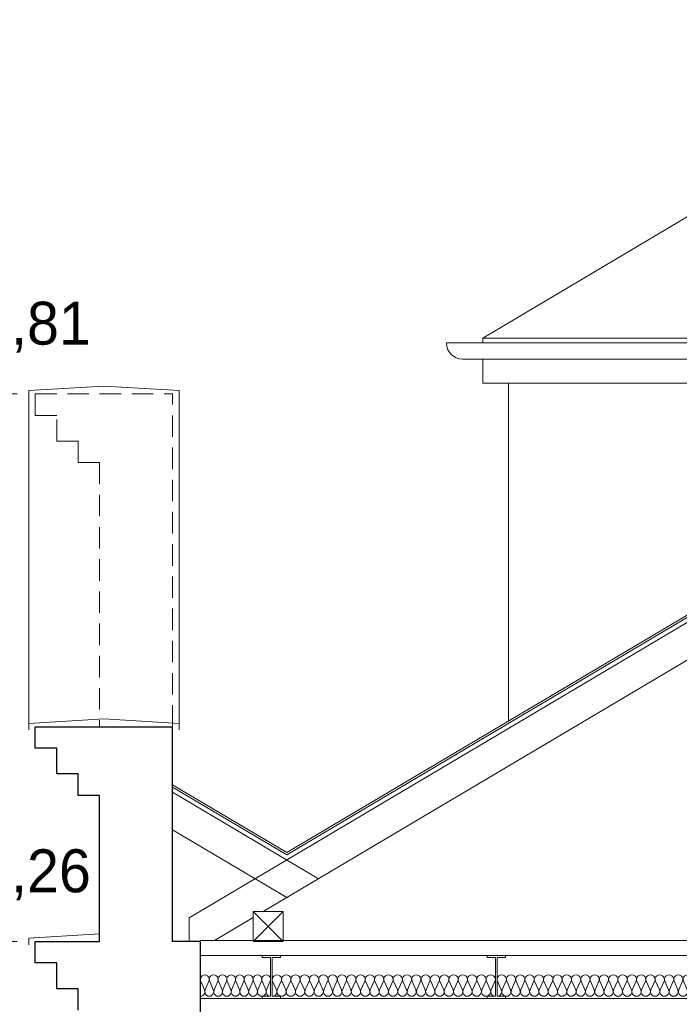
# Model space of a CAD drawing. Extents: x -394022 to -71759, y -12022 to 18278.
# Tile 52 of 91: x -189266 to -186194, y 7516 to 12101. Entities that reach past the tile are written whole.
import ezdxf

# ---------------------------------------------------------------- set-up
doc = ezdxf.new("R2010")
doc.units = 0
doc.header["$MEASUREMENT"] = 0
doc.linetypes.add('Krawędzie ukryte', pattern=[150, 100, -50])
doc.layers.add('Arch wymiary', color=7, linetype='Continuous')
doc.layers.add('INWENT STROPY', color=7, linetype='Continuous')
for name, color, linetype, lineweight in [('Arch wymiary_Nr_Pióra__21', 7, 'Continuous', 13), ('INWENT DACH_Nr_Pióra__5', 7, 'Continuous', 13), ('INWENT ODWODNIENIE_Nr_Pióra__5', 7, 'Continuous', 13), ('INWENT STROPY_Nr_Pióra__21', 7, 'Continuous', 13), ('INWENT.ŚCIANY_Nr_Pióra__1', 7, 'Continuous', 25), ('INWENT.ŚCIANY_Nr_Pióra__21', 7, 'Continuous', 13), ('INWENT.ŚCIANY_Nr_Pióra__5', 7, 'Continuous', 13)]:
    doc.layers.add(name, color=color, linetype=linetype, lineweight=lineweight)
for name, color, linetype, lineweight, true_color in [('INWENT STROPY_Nr_Pióra__2', 7, 'Continuous', 13, 0x7f7f7f), ('INWENT STROPY_Nr_Pióra__25', 7, 'Continuous', 15, 0x40a5ff), ('Inwentaryzacja Konst._Nr_Pióra__24', 7, 'Continuous', 13, 0x029e21), ('Inwentaryzacja Konst._Nr_Pióra__25', 7, 'Continuous', 15, 0x40a5ff)]:
    doc.layers.add(name, color=color, linetype=linetype, lineweight=lineweight, true_color=true_color)
doc.styles.add('GENERATED_STYLE_1', font='txt')

# ---------------------------------------------------------------- blocks, each defined once
blk = doc.blocks.new('Izolacja cieplna 14_50', base_point=(-188089.6, 7553.2))
at = {"layer": 'INWENT STROPY_Nr_Pióra__2', "linetype": 'Continuous'}
for p, q in [((-188087.8, 7623.4), (-188069.8, 7583)), ((-188066.1, 7583), (-188048.1, 7623.4)), ((-188044.5, 7623.4), (-188026.5, 7583)), ((-188022.8, 7583), (-188004.8, 7623.4)), ((-188001.2, 7623.4), (-187983.2, 7583)), ((-187979.5, 7583), (-187961.5, 7623.4)), ((-187957.9, 7623.4), (-187939.9, 7583)), ((-187936.2, 7583), (-187918.2, 7623.4)), ((-187914.6, 7623.4), (-187896.6, 7583)), ((-187892.9, 7583), (-187874.9, 7623.4)), ((-187871.3, 7623.4), (-187853.3, 7583)), ((-187849.6, 7583), (-187831.6, 7623.4)), ((-187828, 7623.4), (-187810, 7583)), ((-187806.3, 7583), (-187788.3, 7623.4)), ((-187784.7, 7623.4), (-187766.7, 7583)), ((-187763, 7583), (-187745, 7623.4)), ((-187741.4, 7623.4), (-187723.4, 7583)), ((-187719.7, 7583), (-187701.7, 7623.4)), ((-187698.1, 7623.4), (-187680.1, 7583)), ((-187676.4, 7583), (-187658.4, 7623.4)), ((-187654.8, 7623.4), (-187636.8, 7583)), ((-187633.1, 7583), (-187615.1, 7623.4)), ((-187611.5, 7623.4), (-187593.5, 7583)), ((-187589.8, 7583), (-187571.8, 7623.4)), ((-187568.2, 7623.4), (-187550.2, 7583)), ((-187546.5, 7583), (-187528.5, 7623.4)), ((-187524.9, 7623.4), (-187506.9, 7583)), ((-187503.2, 7583), (-187485.2, 7623.4)), ((-187481.6, 7623.4), (-187463.6, 7583)), ((-187459.9, 7583), (-187441.9, 7623.4)), ((-187438.3, 7623.4), (-187420.3, 7583)), ((-187416.6, 7583), (-187398.6, 7623.4)), ((-187395, 7623.4), (-187377, 7583)), ((-187373.3, 7583), (-187355.3, 7623.4)), ((-187351.7, 7623.4), (-187333.7, 7583)), ((-187330, 7583), (-187312, 7623.4)), ((-187308.4, 7623.4), (-187290.4, 7583)), ((-187286.7, 7583), (-187268.7, 7623.4)), ((-187265.1, 7623.4), (-187247.1, 7583)), ((-187243.4, 7583), (-187225.4, 7623.4)), ((-187221.8, 7623.4), (-187203.8, 7583)), ((-187200.1, 7583), (-187182.1, 7623.4)), ((-187178.5, 7623.4), (-187160.5, 7583)), ((-187156.8, 7583), (-187138.8, 7623.4)), ((-187135.2, 7623.4), (-187117.2, 7583)), ((-187113.5, 7583), (-187095.5, 7623.4)), ((-187091.9, 7623.4), (-187073.9, 7583)), ((-187070.2, 7583), (-187052.2, 7623.4))]:
    blk.add_line(p, q, dxfattribs=at)
for centre, start_param, end_param in [((-188067.9, 7631.9), 5.870392, 9.837571), ((-188024.6, 7631.9), 5.870392, 9.837571), ((-187981.3, 7631.9), 5.870392, 9.837571), ((-187938, 7631.9), 5.870392, 9.837571), ((-187894.7, 7631.9), 5.870392, 9.837571), ((-187851.4, 7631.9), 5.870392, 9.837571), ((-187808.1, 7631.9), 5.870392, 9.837571), ((-187764.8, 7631.9), 5.870392, 9.837571), ((-187721.5, 7631.9), 5.870392, 9.837571), ((-187678.2, 7631.9), 5.870392, 9.837571), ((-187634.9, 7631.9), 5.870392, 9.837571), ((-187591.6, 7631.9), 5.870392, 9.837571), ((-187548.3, 7631.9), 5.870392, 9.837571), ((-187505, 7631.9), 5.870392, 9.837571), ((-187461.7, 7631.9), 5.870392, 9.837571), ((-187418.4, 7631.9), 5.870392, 9.837571), ((-187375.1, 7631.9), 5.870392, 9.837571), ((-187331.8, 7631.9), 5.870392, 9.837571), ((-187288.5, 7631.9), 5.870392, 9.837571), ((-187245.2, 7631.9), 5.870392, 9.837571), ((-187201.9, 7631.9), 5.870392, 9.837571), ((-187158.6, 7631.9), 5.870392, 9.837571), ((-187115.3, 7631.9), 5.870392, 9.837571), ((-187072, 7631.9), 5.870392, 9.837571), ((-188089.6, 7574.4), 4.712389, 6.695979), ((-188046.3, 7574.4), 2.7288, 6.695979), ((-188003, 7574.4), 2.7288, 6.695979), ((-187959.7, 7574.4), 2.7288, 6.695979), ((-187916.4, 7574.4), 2.7288, 6.695979), ((-187873.1, 7574.4), 2.7288, 6.695979), ((-187829.8, 7574.4), 2.7288, 6.695979), ((-187786.5, 7574.4), 2.7288, 6.695979), ((-187743.2, 7574.4), 2.7288, 6.695979), ((-187699.9, 7574.4), 2.7288, 6.695979), ((-187656.6, 7574.4), 2.7288, 6.695979), ((-187613.3, 7574.4), 2.7288, 6.695979), ((-187570, 7574.4), 2.7288, 6.695979), ((-187526.7, 7574.4), 2.7288, 6.695979), ((-187483.4, 7574.4), 2.7288, 6.695979), ((-187440.1, 7574.4), 2.7288, 6.695979), ((-187396.8, 7574.4), 2.7288, 6.695979), ((-187353.5, 7574.4), 2.7288, 6.695979), ((-187310.2, 7574.4), 2.7288, 6.695979), ((-187266.9, 7574.4), 2.7288, 6.695979), ((-187223.6, 7574.4), 2.7288, 6.695979), ((-187180.3, 7574.4), 2.7288, 6.695979), ((-187137, 7574.4), 2.7288, 6.695979), ((-187093.7, 7574.4), 2.7288, 6.695979), ((-187050.4, 7574.4), 2.7288, 4.712389)]:
    blk.add_ellipse(centre, major_axis=(21.6, 0), ratio=0.982347, start_param=start_param, end_param=end_param, dxfattribs=at)
blk = doc.blocks.new('Izolacja cieplna 14_51', base_point=(-187042.4, 7553.2))
at = {"layer": 'INWENT STROPY_Nr_Pióra__2', "linetype": 'Continuous'}
for p, q in [((-187040.6, 7623.4), (-187022.6, 7583)), ((-187018.9, 7583), (-187000.9, 7623.4)), ((-186997.3, 7623.4), (-186979.3, 7583)), ((-186975.6, 7583), (-186957.6, 7623.4)), ((-186954, 7623.4), (-186936, 7583)), ((-186932.3, 7583), (-186914.3, 7623.4)), ((-186910.7, 7623.4), (-186892.7, 7583)), ((-186889, 7583), (-186871, 7623.4)), ((-186867.4, 7623.4), (-186849.4, 7583)), ((-186845.7, 7583), (-186827.7, 7623.4)), ((-186824.1, 7623.4), (-186806.1, 7583)), ((-186802.4, 7583), (-186784.4, 7623.4)), ((-186780.8, 7623.4), (-186762.8, 7583)), ((-186759.1, 7583), (-186741.1, 7623.4)), ((-186737.5, 7623.4), (-186719.5, 7583)), ((-186715.8, 7583), (-186697.8, 7623.4)), ((-186694.2, 7623.4), (-186676.2, 7583)), ((-186672.5, 7583), (-186654.5, 7623.4)), ((-186650.9, 7623.4), (-186632.9, 7583)), ((-186629.2, 7583), (-186611.2, 7623.4)), ((-186607.6, 7623.4), (-186589.6, 7583)), ((-186585.9, 7583), (-186567.9, 7623.4)), ((-186564.3, 7623.4), (-186546.3, 7583)), ((-186542.6, 7583), (-186524.6, 7623.4)), ((-186521, 7623.4), (-186503, 7583)), ((-186499.3, 7583), (-186481.3, 7623.4)), ((-186477.7, 7623.4), (-186459.7, 7583)), ((-186456, 7583), (-186438, 7623.4)), ((-186434.4, 7623.4), (-186416.4, 7583)), ((-186412.7, 7583), (-186394.7, 7623.4)), ((-186391.1, 7623.4), (-186373.1, 7583)), ((-186369.4, 7583), (-186351.4, 7623.4)), ((-186347.8, 7623.4), (-186329.8, 7583)), ((-186326.1, 7583), (-186308.1, 7623.4)), ((-186304.5, 7623.4), (-186286.5, 7583)), ((-186282.8, 7583), (-186264.8, 7623.4)), ((-186261.2, 7623.4), (-186243.2, 7583)), ((-186239.5, 7583), (-186221.5, 7623.4)), ((-186217.9, 7623.4), (-186199.9, 7583)), ((-186196.2, 7583), (-186178.2, 7623.4)), ((-186174.6, 7623.4), (-186156.6, 7583)), ((-186152.9, 7583), (-186134.9, 7623.4)), ((-186131.3, 7623.4), (-186113.3, 7583)), ((-186109.6, 7583), (-186091.6, 7623.4)), ((-186088, 7623.4), (-186070, 7583)), ((-186066.3, 7583), (-186048.3, 7623.4)), ((-186044.7, 7623.4), (-186026.7, 7583)), ((-186023, 7583), (-186005, 7623.4))]:
    blk.add_line(p, q, dxfattribs=at)
for centre, start_param, end_param in [((-187020.7, 7631.9), 5.870392, 9.837571), ((-186977.4, 7631.9), 5.870392, 9.837571), ((-186934.1, 7631.9), 5.870392, 9.837571), ((-186890.8, 7631.9), 5.870392, 9.837571), ((-186847.5, 7631.9), 5.870392, 9.837571), ((-186804.2, 7631.9), 5.870392, 9.837571), ((-186760.9, 7631.9), 5.870392, 9.837571), ((-186717.6, 7631.9), 5.870392, 9.837571), ((-186674.3, 7631.9), 5.870392, 9.837571), ((-186631, 7631.9), 5.870392, 9.837571), ((-186587.7, 7631.9), 5.870392, 9.837571), ((-186544.4, 7631.9), 5.870392, 9.837571), ((-186501.1, 7631.9), 5.870392, 9.837571), ((-186457.8, 7631.9), 5.870392, 9.837571), ((-186414.5, 7631.9), 5.870392, 9.837571), ((-186371.2, 7631.9), 5.870392, 9.837571), ((-186327.9, 7631.9), 5.870392, 9.837571), ((-186284.6, 7631.9), 5.870392, 9.837571), ((-186241.3, 7631.9), 5.870392, 9.837571), ((-186198, 7631.9), 5.870392, 9.837571), ((-186154.7, 7631.9), 5.870392, 9.837571), ((-186111.4, 7631.9), 5.870392, 9.837571), ((-186068.1, 7631.9), 5.870392, 9.837571), ((-186024.8, 7631.9), 5.870392, 9.837571), ((-187042.4, 7574.4), 4.712389, 6.695979), ((-186999.1, 7574.4), 2.7288, 6.695979), ((-186955.8, 7574.4), 2.7288, 6.695979), ((-186912.5, 7574.4), 2.7288, 6.695979), ((-186869.2, 7574.4), 2.7288, 6.695979), ((-186825.9, 7574.4), 2.7288, 6.695979), ((-186782.6, 7574.4), 2.7288, 6.695979), ((-186739.3, 7574.4), 2.7288, 6.695979), ((-186696, 7574.4), 2.7288, 6.695979), ((-186652.7, 7574.4), 2.7288, 6.695979), ((-186609.4, 7574.4), 2.7288, 6.695979), ((-186566.1, 7574.4), 2.7288, 6.695979), ((-186522.8, 7574.4), 2.7288, 6.695979), ((-186479.5, 7574.4), 2.7288, 6.695979), ((-186436.2, 7574.4), 2.7288, 6.695979), ((-186392.9, 7574.4), 2.7288, 6.695979), ((-186349.6, 7574.4), 2.7288, 6.695979), ((-186306.3, 7574.4), 2.7288, 6.695979), ((-186263, 7574.4), 2.7288, 6.695979), ((-186219.7, 7574.4), 2.7288, 6.695979), ((-186176.4, 7574.4), 2.7288, 6.695979), ((-186133.1, 7574.4), 2.7288, 6.695979), ((-186089.8, 7574.4), 2.7288, 6.695979), ((-186046.5, 7574.4), 2.7288, 6.695979), ((-186003.2, 7574.4), 2.7288, 4.712389)]:
    blk.add_ellipse(centre, major_axis=(21.6, 0), ratio=0.982347, start_param=start_param, end_param=end_param, dxfattribs=at)
blk = doc.blocks.new('Izolacja cieplna 14_54', base_point=(-188423.6, 7553.2))
at = {"layer": 'INWENT STROPY_Nr_Pióra__2', "linetype": 'Continuous'}
for p, q in [((-188421.9, 7623.4), (-188404.9, 7583)), ((-188401.5, 7583), (-188384.6, 7623.4)), ((-188381.1, 7623.4), (-188364.2, 7583)), ((-188360.8, 7583), (-188343.8, 7623.4)), ((-188340.4, 7623.4), (-188323.4, 7583)), ((-188320, 7583), (-188303.1, 7623.4)), ((-188299.6, 7623.4), (-188282.7, 7583)), ((-188279.3, 7583), (-188262.3, 7623.4)), ((-188258.9, 7623.4), (-188241.9, 7583)), ((-188238.5, 7583), (-188221.6, 7623.4)), ((-188218.1, 7623.4), (-188201.2, 7583)), ((-188197.8, 7583), (-188180.8, 7623.4)), ((-188177.4, 7623.4), (-188160.4, 7583)), ((-188157, 7583), (-188140.1, 7623.4)), ((-188136.6, 7623.4), (-188119.7, 7583)), ((-188116.3, 7583), (-188099.3, 7623.4))]:
    blk.add_line(p, q, dxfattribs=at)
for centre, start_param, end_param in [((-188403.2, 7631.9), 4.299595, 8.266775), ((-188362.5, 7631.9), 4.299595, 8.266775), ((-188321.7, 7631.9), 4.299595, 8.266775), ((-188281, 7631.9), 4.299595, 8.266775), ((-188240.2, 7631.9), 4.299595, 8.266775), ((-188199.5, 7631.9), 4.299595, 8.266775), ((-188158.7, 7631.9), 4.299595, 8.266775), ((-188118, 7631.9), 4.299595, 8.266775), ((-188423.6, 7574.4), 3.141593, 5.125182), ((-188382.8, 7574.4), 1.158004, 5.125183), ((-188342.1, 7574.4), 1.158004, 5.125183), ((-188301.3, 7574.4), 1.158004, 5.125183), ((-188260.6, 7574.4), 1.158004, 5.125183), ((-188219.8, 7574.4), 1.158004, 5.125183), ((-188179.1, 7574.4), 1.158004, 5.125183), ((-188138.3, 7574.4), 1.158004, 5.125183), ((-188097.6, 7574.4), 1.158004, 3.141593)]:
    blk.add_ellipse(centre, major_axis=(0, 21.3), ratio=0.958021, start_param=start_param, end_param=end_param, dxfattribs=at)
blk = doc.blocks.new('Wymiary_40', base_point=(-189398.5, 10358.2))
at = {"layer": 'Arch wymiary_Nr_Pióra__21', "linetype": 'Continuous'}
blk.add_hatch(color=256, dxfattribs=at).paths.add_polyline_path([(-189398.5, 10358.2), (-189491.3, 10518.2), (-189305.7, 10518.2)], flags=0)
for p, q in [((-189398.5, 10358.2), (-189491.3, 10518.2)), ((-189491.3, 10518.2), (-189305.7, 10518.2)), ((-189305.7, 10518.2), (-189398.5, 10358.2)), ((-189398.5, 10358.2), (-189518.5, 10358.2)), ((-189398.5, 10358.2), (-189278.5, 10358.2))]:
    blk.add_line(p, q, dxfattribs=at)
at = {"layer": 'Arch wymiary_Nr_Pióra__21', "insert": (-189759.9, 10550.2), "char_height": 200, "attachment_point": 7, "style": 'GENERATED_STYLE_1'}
blk.add_mtext('{+13,81}', dxfattribs=at)
blk = doc.blocks.new('Wymiary_41', base_point=(-189398.5, 7808.2))
at = {"layer": 'Arch wymiary_Nr_Pióra__21', "linetype": 'Continuous'}
blk.add_hatch(color=256, dxfattribs=at).paths.add_polyline_path([(-189398.5, 7808.2), (-189491.3, 7968.2), (-189305.7, 7968.2)], flags=0)
for p, q in [((-189398.5, 7808.2), (-189491.3, 7968.2)), ((-189491.3, 7968.2), (-189305.7, 7968.2)), ((-189305.7, 7968.2), (-189398.5, 7808.2)), ((-189398.5, 7808.2), (-189518.5, 7808.2)), ((-189398.5, 7808.2), (-189278.5, 7808.2))]:
    blk.add_line(p, q, dxfattribs=at)
at = {"layer": 'Arch wymiary_Nr_Pióra__21', "insert": (-189759.9, 8000.2), "char_height": 200, "attachment_point": 7, "style": 'GENERATED_STYLE_1'}
blk.add_mtext('{+11,26}', dxfattribs=at)

msp = doc.modelspace()

# ---------------------------------------------------------------- linework, layer by layer
at = {"layer": 'INWENT DACH_Nr_Pióra__5', "linetype": 'Continuous'}
for p, q in [((-181483.6, 12100.6), (-188021.7, 8222.7)), ((-181483.6, 12089), (-188021.7, 8211)), ((-185608.1, 11508.2), (-187108.6, 10618.2)), ((-187108.6, 10595.3), (-187108.6, 10618.2)), ((-187108.6, 10618.2), (-183983, 10618.2)), ((-187108.6, 10408.2), (-187108.6, 10520.3)), ((-187108.6, 10408.2), (-184598.6, 10408.2)), ((-186988.6, 10408.2), (-186988.6, 8835.4)), ((-188553.6, 8538.2), (-188021.7, 8222.7)), ((-188553.6, 8526.6), (-188021.7, 8211))]:
    msp.add_line(p, q, dxfattribs=at)
at = {"layer": 'INWENT ODWODNIENIE_Nr_Pióra__5', "linetype": 'Continuous'}
for p, q in [((-187278.6, 10595.3), (-184498.6, 10595.3)), ((-187203.6, 10520.3), (-184498.6, 10520.3))]:
    msp.add_line(p, q, dxfattribs=at)
msp.add_arc((-187203.6, 10595.3), 75, 180, 270, dxfattribs=at)
at = {"layer": 'INWENT STROPY_Nr_Pióra__21', "linetype": 'Continuous'}
msp.add_line((-182563.6, 7813.2), (-188423.6, 7813.2), dxfattribs=at)
at = {"layer": 'INWENT STROPY_Nr_Pióra__25', "linetype": 'Continuous'}
for p, q in [((-188051.1, 7743.2), (-188136.1, 7743.2)), ((-188136.1, 7733.2), (-188136.1, 7743.2)), ((-188097.6, 7733.2), (-188136.1, 7733.2)), ((-188097.6, 7553.2), (-188097.6, 7733.2)), ((-188051.1, 7733.2), (-188089.6, 7733.2)), ((-188089.6, 7553.2), (-188089.6, 7733.2)), ((-188051.1, 7733.2), (-188051.1, 7743.2)), ((-187088.9, 7733.2), (-187088.9, 7743.2)), ((-187003.9, 7743.2), (-187088.9, 7743.2)), ((-187050.4, 7733.2), (-187088.9, 7733.2)), ((-187050.4, 7553.2), (-187050.4, 7733.2)), ((-187003.9, 7733.2), (-187042.4, 7733.2)), ((-187042.4, 7553.2), (-187042.4, 7733.2)), ((-187003.9, 7733.2), (-187003.9, 7743.2)), ((-188097.6, 7553.2), (-188136.1, 7553.2)), ((-188136.1, 7543.2), (-188136.1, 7553.2)), ((-188051.1, 7543.2), (-188136.1, 7543.2)), ((-188051.1, 7553.2), (-188089.6, 7553.2)), ((-188051.1, 7553.2), (-188051.1, 7543.2)), ((-187088.9, 7543.2), (-187088.9, 7553.2)), ((-187050.4, 7553.2), (-187088.9, 7553.2)), ((-187003.9, 7543.2), (-187088.9, 7543.2)), ((-187003.9, 7553.2), (-187042.4, 7553.2)), ((-187003.9, 7553.2), (-187003.9, 7543.2))]:
    msp.add_line(p, q, dxfattribs=at)
at = {"layer": 'INWENT.ŚCIANY_Nr_Pióra__1', "linetype": 'Continuous'}
for p, q in [((-189193.6, 8708.2), (-189193.6, 8808.2)), ((-189193.6, 8808.2), (-188553.6, 8808.2)), ((-188553.6, 7808.2), (-188553.6, 8808.2)), ((-189093.6, 8708.2), (-189193.6, 8708.2)), ((-189093.6, 8588.2), (-189093.6, 8708.2)), ((-188993.6, 8588.2), (-189093.6, 8588.2)), ((-188993.6, 8488.2), (-188993.6, 8588.2)), ((-188893.6, 8488.2), (-188993.6, 8488.2)), ((-188893.6, 7808.2), (-188893.6, 8488.2)), ((-189193.6, 7708.2), (-189193.6, 7808.2)), ((-189193.6, 7808.2), (-188893.6, 7808.2)), ((-188423.6, 7808.2), (-188553.6, 7808.2)), ((-188423.6, 7248.2), (-188423.6, 7808.2)), ((-189093.6, 7708.2), (-189193.6, 7708.2)), ((-189093.6, 7588.2), (-189093.6, 7708.2)), ((-188993.6, 7588.2), (-189093.6, 7588.2)), ((-188993.6, 7488.2), (-188993.6, 7588.2))]:
    msp.add_line(p, q, dxfattribs=at)
at = {"layer": 'INWENT.ŚCIANY_Nr_Pióra__21', "linetype": 'Continuous'}
for p, q in [((-188873.6, 10394.4), (-189223.6, 10373.2)), ((-189223.6, 10373.2), (-189223.6, 8823.2)), ((-188873.6, 10394.4), (-188523.6, 10373.2)), ((-188523.6, 10373.2), (-188523.6, 8823.2)), ((-188873.6, 8844.4), (-189223.6, 8823.2)), ((-189223.6, 8823.2), (-189223.6, 8793.2)), ((-188873.6, 8844.4), (-188523.6, 8823.2)), ((-188523.6, 8823.2), (-188523.6, 8793.2)), ((-188893.6, 7843.2), (-189223.6, 7823.2)), ((-189223.6, 7823.2), (-189223.6, 7793.2))]:
    msp.add_line(p, q, dxfattribs=at)
at = {"layer": 'INWENT.ŚCIANY_Nr_Pióra__5', "linetype": 'Krawędzie ukryte'}
for p, q in [((-189193.6, 10258.2), (-189193.6, 10358.2)), ((-189193.6, 10358.2), (-188553.6, 10358.2)), ((-188553.6, 8808.2), (-188553.6, 10358.2)), ((-189093.6, 10258.2), (-189193.6, 10258.2)), ((-189093.6, 10138.2), (-189093.6, 10258.2)), ((-188993.6, 10138.2), (-189093.6, 10138.2)), ((-188993.6, 10038.2), (-188993.6, 10138.2)), ((-188893.6, 10038.2), (-188993.6, 10038.2)), ((-188893.6, 10038.2), (-188893.6, 8808.2))]:
    msp.add_line(p, q, dxfattribs=at)
at = {"layer": 'Inwentaryzacja Konst._Nr_Pióra__24', "linetype": 'Continuous'}
for p, q in [((-181483.6, 12065.8), (-188477.2, 7917.6)), ((-181483.6, 11891.4), (-188131.6, 7948.2)), ((-188553.6, 8503.3), (-187874.6, 8100.6)), ((-188553.6, 8328.9), (-188021.7, 8013.4)), ((-188038.6, 7948.2), (-188178.6, 7948.2)), ((-188178.6, 7948.2), (-188178.6, 7808.2)), ((-188178.6, 7948.2), (-188038.6, 7808.2)), ((-188038.6, 7948.2), (-188178.6, 7808.2)), ((-188038.6, 7808.2), (-188038.6, 7948.2)), ((-188477.2, 7808.2), (-188477.2, 7917.6)), ((-188178.6, 7920.3), (-188359.2, 7813.2)), ((-188178.6, 7808.2), (-188038.6, 7808.2))]:
    msp.add_line(p, q, dxfattribs=at)
at = {"layer": 'Inwentaryzacja Konst._Nr_Pióra__25', "linetype": 'Continuous'}
for p, q in [((-182563.6, 7743.2), (-188423.6, 7743.2)), ((-182563.6, 7543.2), (-188423.6, 7543.2))]:
    msp.add_line(p, q, dxfattribs=at)

# ---------------------------------------------------------------- block references
at = {"layer": 'Arch wymiary', "linetype": 'Continuous'}
for name, p in [('Wymiary_40', (-189398.5, 10358.2)), ('Wymiary_41', (-189398.5, 7808.2))]:
    msp.add_blockref(name, p, dxfattribs=at)
at = {"layer": 'INWENT STROPY', "color": 104, "linetype": 'Continuous', "lineweight": 20, "true_color": 0x029e21}
for name, p in [('Izolacja cieplna 14_54', (-188423.6, 7553.2)), ('Izolacja cieplna 14_50', (-188089.6, 7553.2)), ('Izolacja cieplna 14_51', (-187042.4, 7553.2))]:
    msp.add_blockref(name, p, dxfattribs=at)

doc.saveas('drawing.dxf')
